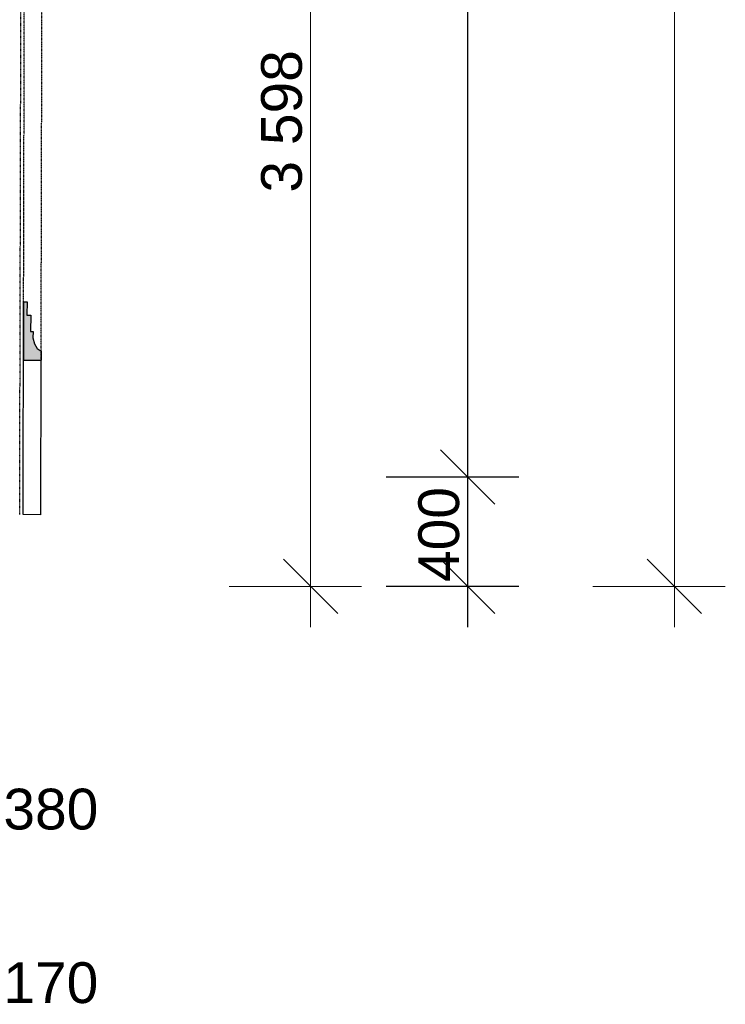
# Model space of a CAD drawing. Header units: millimetres. Extents: x -23738 to 4435, y -2716 to 20653.
# Tile 80 of 160: x -162 to 2436, y -1187 to 2438. Entities that reach past the tile are written whole.
import ezdxf

# ---------------------------------------------------------------- set-up
doc = ezdxf.new("R2010")
doc.units = ezdxf.units.MM
doc.header["$MEASUREMENT"] = 0
doc.linetypes.add('Čerchovaná M', pattern=[4.5, 2.5, -0.85, 0.3, -0.85])
doc.linetypes.add('Čerchovaná S', pattern=[3.5, 1.5, -0.85, 0.3, -0.85])
for name, color, linetype in [('9._POHLED ZÁPADNÍ_2_Kóty - SP', 7, 'Continuous'), ('9._POHLED ZÁPADNÍ_2_Nové_Konstrukce - krov', 7, 'Continuous'), ('9._POHLED ZÁPADNÍ_2_Nové_Kóty - SP', 7, 'Continuous'), ('9._POHLED ZÁPADNÍ_2_Nové_Výplně – Řezové', 7, 'Continuous')]:
    doc.layers.add(name, color=color, linetype=linetype)
doc.styles.add('GENEROVANÝ_STYL_2', font='arial.ttf')

msp = doc.modelspace()

# ---------------------------------------------------------------- hatches: boundary and pattern name
at = {"layer": '9._POHLED ZÁPADNÍ_2_Nové_Výplně – Řezové', "linetype": 'Continuous', "lineweight": 0, "true_color": 0xf2b2b2}
msp.add_hatch(color=9, dxfattribs=at).paths.add_polyline_path([(-147.2, 1400), (-147.5, 1274), (-147.7, 1184.8), (-82.8, 1184.6), (-82.8, 1218.4), (-96.9, 1228), (-107.6, 1245), (-113, 1266.8), (-112.5, 1290.1), (-121.3, 1290.1), (-121, 1350), (-134.8, 1350.1), (-134.7, 1400)])

# ---------------------------------------------------------------- linework, layer by layer
at = {"layer": '9._POHLED ZÁPADNÍ_2_Kóty - SP', "color": 154, "linetype": 'Continuous', "lineweight": 13}
for p, q in [((2248.6, 351.5), (2248.6, 7933.1)), ((909.3, 351.5), (909.3, 3949.1)), ((809.3, 451.5), (1009.3, 251.5)), ((2148.6, 451.5), (2348.6, 251.5)), ((1096.8, 351.5), (609.3, 351.5)), ((909.3, 201.5), (909.3, 351.5)), ((2436.1, 351.5), (1948.6, 351.5)), ((2248.6, 201.5), (2248.6, 351.5))]:
    msp.add_line(p, q, dxfattribs=at)
at = {"layer": '9._POHLED ZÁPADNÍ_2_Nové_Konstrukce - krov', "color": 1, "linetype": 'Čerchovaná S', "lineweight": 25}
msp.add_line((-161.6, 616), (-153, 4257.4), dxfattribs=at)
at = {"layer": '9._POHLED ZÁPADNÍ_2_Nové_Konstrukce - krov', "color": 1, "linetype": 'Čerchovaná M', "lineweight": 25}
for p, q in [((-147.2, 1400), (-140.5, 4257.4)), ((-82.8, 1184.6), (-75.5, 4257.3))]:
    msp.add_line(p, q, dxfattribs=at)
at = {"layer": '9._POHLED ZÁPADNÍ_2_Nové_Konstrukce - krov', "color": 1, "linetype": 'Continuous', "lineweight": 25}
for p, q in [((-149.1, 616), (-147.2, 1400)), ((-147.2, 1400), (-134.7, 1400)), ((-134.7, 1400), (-134.8, 1350.1)), ((-134.8, 1350.1), (-121, 1350)), ((-121, 1350), (-121.3, 1290.1)), ((-121.3, 1290.1), (-112.5, 1290.1)), ((-82.8, 1218.4), (-82.8, 1184.6)), ((-147.7, 1184.8), (-82.8, 1184.6)), ((-84.1, 615.9), (-82.8, 1184.6)), ((-84.1, 615.9), (-149.1, 616))]:
    msp.add_line(p, q, dxfattribs=at)
at = {"layer": '9._POHLED ZÁPADNÍ_2_Nové_Konstrukce - krov', "color": 1, "linetype": 'Continuous', "lineweight": 25, "flags": 128}
for points in [[(-147.2, 1400), (-147.5, 1274), (-147.7, 1184.8)], [(-112.5, 1290.1), (-113, 1266.8), (-107.6, 1245), (-96.9, 1228), (-82.8, 1218.4)]]:
    msp.add_lwpolyline(points, dxfattribs=at)
at = {"layer": '9._POHLED ZÁPADNÍ_2_Nové_Kóty - SP', "color": 1, "linetype": 'Continuous', "lineweight": 25}
for p, q in [((1488.1, 754.5), (1488.1, 7524.2)), ((1388.1, 854.5), (1588.1, 654.5)), ((1675.6, 754.5), (1188.1, 754.5)), ((1488.1, 351.5), (1488.1, 754.5)), ((1388.1, 451.5), (1588.1, 251.5)), ((1675.6, 351.5), (1188.1, 351.5)), ((1488.1, 201.5), (1488.1, 351.5))]:
    msp.add_line(p, q, dxfattribs=at)

# ---------------------------------------------------------------- texts
at = {"layer": '9._POHLED ZÁPADNÍ_2_Kóty - SP', "color": 154, "linetype": 'Continuous', "lineweight": 13, "char_height": 150, "attachment_point": 7, "style": 'GENEROVANÝ_STYL_2'}
for s, insert, width, rotation in [('\\A1;{\\pql;\\fArial|b0|i0|c0|p38;3\xa0598}', (879.3, 1801.6), 512.914, 90), ('\\A1;{\\pql;\\fArial|b0|i0|c0|p38;170}', (-221.8, -1184), 341.487, 0.0052)]:
    msp.add_mtext(s, dxfattribs=dict(at, insert=insert, width=width, rotation=rotation))
at = {"layer": '9._POHLED ZÁPADNÍ_2_Kóty - SP', "color": 1, "linetype": 'Continuous', "lineweight": 25, "insert": (1458.1, 367.9), "char_height": 150, "width": 341.487, "attachment_point": 7, "rotation": 90, "style": 'GENEROVANÝ_STYL_2'}
msp.add_mtext('\\A1;{\\pql;\\fArial|b0|i0|c0|p38;400}', dxfattribs=at)
at = {"layer": '9._POHLED ZÁPADNÍ_2_Kóty - SP', "color": 1, "linetype": 'Continuous', "lineweight": 25, "insert": (-221.7, -545), "char_height": 150, "width": 341.487, "attachment_point": 7, "style": 'GENEROVANÝ_STYL_2'}
msp.add_mtext('\\A1;{\\pql;\\fArial|b0|i0|c0|p38;380}', dxfattribs=at)

doc.saveas('drawing.dxf')
